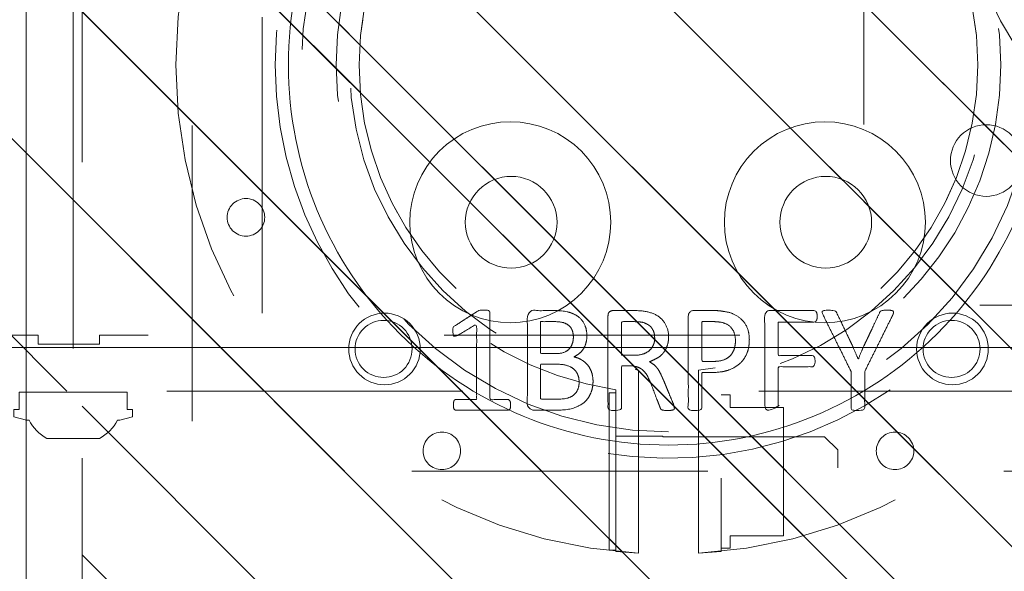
# Model space of a CAD drawing. Header units: inches. Extents: x -522 to -243, y -71 to 49.
# Tile 43 of 54: x -255.19 to -250.75, y -4.22 to -1.74. Entities that reach past the tile are written whole.
import ezdxf

# ---------------------------------------------------------------- set-up
doc = ezdxf.new("R2010")
doc.units = ezdxf.units.IN
doc.header["$LTSCALE"] = 32
doc.header["$MEASUREMENT"] = 0
doc.header["$PDMODE"] = 1
doc.header["$PDSIZE"] = -2
doc.linetypes.add('Dash Style-1', pattern=[0.083328, 0.041656, -0.041672])
for name, color, linetype, lineweight in [('DashLine', 7, 'Dash Style-1', 13), ('DashLineFill', 7, 'Dash Style-1', 13), ('Drawing', 7, 'Continuous', 18), ('None', 7, 'Continuous', 18), ('Plastic-BracketCover', 7, 'Continuous', 13), ('SolidLine', 7, 'Continuous', 15), ('Wood_1-H', 7, 'Continuous', 13), ('Wood_1-V', 7, 'Continuous', 13)]:
    doc.layers.add(name, color=color, linetype=linetype, lineweight=lineweight)
doc.layers.add('Notes', color=1, linetype='Continuous', lineweight=18, true_color=0xff0000)
pattern_1 = [(45, (0, 0), (-1.613, 1.9357), []), (45, (-1.0608, 1.0608), (-0.472346, 0.41676), [])]

# ---------------------------------------------------------------- blocks, each defined once
blk = doc.blocks.new('TL14_lower_leg (2D)')
at = {"layer": 'DashLine', "flags": 128}
blk.add_lwpolyline([(0, 1.378), (0.1351, 1.3713), (0.2688, 1.3515), (0.4, 1.3186), (0.5273, 1.2731), (0.6496, 1.2152), (0.7655, 1.1457), (0.8742, 1.0652), (0.9744, 0.9744), (1.0652, 0.8742), (1.1457, 0.7655), (1.2152, 0.6496), (1.2731, 0.5273), (1.3186, 0.4), (1.3515, 0.2688), (1.3713, 0.1351), (1.378, 0), (1.3713, -0.1351), (1.3515, -0.2688), (1.3186, -0.4), (1.2731, -0.5273), (1.2152, -0.6496), (1.1457, -0.7655), (1.0652, -0.8742), (0.9744, -0.9744), (0.8742, -1.0652), (0.7655, -1.1457), (0.6496, -1.2152), (0.5273, -1.2731), (0.4, -1.3186), (0.2688, -1.3515), (0.1351, -1.3713), (0, -1.378), (-0.1351, -1.3713), (-0.2688, -1.3515), (-0.4, -1.3186), (-0.5273, -1.2731), (-0.6496, -1.2152), (-0.7655, -1.1457), (-0.8742, -1.0652), (-0.9744, -0.9744), (-1.0652, -0.8742), (-1.1457, -0.7655), (-1.2152, -0.6496), (-1.2731, -0.5273), (-1.3186, -0.4), (-1.3515, -0.2688), (-1.3713, -0.1351), (-1.378, 0), (-1.3713, 0.1351), (-1.3515, 0.2688), (-1.3186, 0.4), (-1.2731, 0.5273), (-1.2152, 0.6496), (-1.1457, 0.7655), (-1.0652, 0.8742), (-0.9744, 0.9744), (-0.8742, 1.0652), (-0.7655, 1.1457), (-0.6496, 1.2152), (-0.5273, 1.2731), (-0.4, 1.3186), (-0.2688, 1.3515), (-0.1351, 1.3713)], close=True, dxfattribs=at)
blk = doc.blocks.new('Group-13')
at = {"layer": 'DashLineFill', "linetype": 'Continuous', "lineweight": 13}
h = blk.add_hatch(dxfattribs=at)
h.set_pattern_fill('Steel', color=253, style=0, pattern_type=2)
h.set_pattern_definition(pattern_1)
h.paths.add_polyline_path([(-2.0669, 1.3976), (2.0669, 1.3976), (2.0669, 0.1378), (2.1063, 0.1378), (2.1063, -0.1378), (2.0669, -0.1378), (2.0669, -5.2756), (2.1063, -5.2756), (2.1063, -5.5512), (2.0669, -5.5512), (2.0669, -5.8268), (-2.0669, -5.8268), (-2.0669, -5.5512), (-2.1063, -5.5512), (-2.1063, -5.2756), (-2.0669, -5.2756), (-2.0669, -0.1378), (-2.1063, -0.1378), (-2.1063, 0.1378), (-2.0669, 0.1378)])
at = {"layer": 'DashLineFill', "flags": 128}
blk.add_lwpolyline([(-2.0669, 1.3976), (2.0669, 1.3976), (2.0669, 0.1378), (2.1063, 0.1378), (2.1063, -0.1378), (2.0669, -0.1378), (2.0669, -5.2756), (2.1063, -5.2756), (2.1063, -5.5512), (2.0669, -5.5512), (2.0669, -5.8268), (-2.0669, -5.8268), (-2.0669, -5.5512), (-2.1063, -5.5512), (-2.1063, -5.2756), (-2.0669, -5.2756), (-2.0669, -0.1378), (-2.1063, -0.1378), (-2.1063, 0.1378), (-2.0669, 0.1378)], close=True, dxfattribs=at)
blk = doc.blocks.new('TL14_upper_leg (2D)')
at = {"layer": 'Notes'}
blk.add_line((-2.126, -5.3937), (2.126, -5.3937), dxfattribs=at)
at = {"layer": 'SolidLine', "flags": 128}
blk.add_lwpolyline([(2.3228, -5.15), (2.4016, -5.15), (2.4016, -5.126), (2.4341, -5.126), (2.4493, -5.1829), (2.4493, -5.1945, -0.157975), (2.5315, -5.2756), (2.5315, -5.5118, -0.156027), (2.4493, -5.5928), (2.4493, -5.6045), (2.4341, -5.6614), (2.4016, -5.6614), (2.4016, -5.6374), (2.3228, -5.6374)], format="xyb", close=True, dxfattribs=at)
at = {"layer": 'DashLine', "color": 7}
blk.add_blockref('Group-13', (0, 0), dxfattribs=at)
blk = doc.blocks.new('Group-14')
at = {"layer": 'Plastic-BracketCover', "color": 7}
for points, knots in [([(1.3816, 0.8841), (1.4638, 0.8841), (1.5496, 0.8841), (1.5533, 0.8804), (1.5551, 0.8731), (1.557, 0.862), (1.557, 0.8454), (1.5551, 0.8343), (1.5533, 0.8269), (1.5496, 0.8232), (1.4638, 0.8232), (1.3816, 0.8232), (1.2552, 0.7605), (1.1288, 0.6977), (1.1196, 0.694), (1.1122, 0.6922), (1.1067, 0.6959), (1.1048, 0.7107), (1.1048, 0.7328), (1.1067, 0.7457), (1.1085, 0.7531), (1.114, 0.7568), (1.1177, 0.7586), (1.1814, 0.7891), (1.2451, 0.8195), (1.2635, 0.8288), (1.3041, 0.8454), (1.3244, 0.8546), (1.3244, 0.8555), (1.3244, 0.8564), (1.2838, 0.8712), (1.2469, 0.8897), (1.1823, 0.9201), (1.1177, 0.9506), (1.114, 0.9524), (1.1085, 0.9561), (1.1067, 0.9635), (1.1048, 0.9746), (1.1048, 0.9967), (1.1076, 1.0161), (1.1214, 1.0133), (1.1288, 1.0096), (1.2552, 0.9469), (1.3816, 0.8841)], [0, 0, 0, 0.052467, 0.054825, 0.057183, 0.059541, 0.0619, 0.064847, 0.067795, 0.070742, 0.07369, 0.139274, 0.139274, 0.25198, 0.25198, 0.259917, 0.267854, 0.275791, 0.283727, 0.291664, 0.299601, 0.307538, 0.315474, 0.315474, 0.451211, 0.451211, 0.490894, 0.530578, 0.530578, 0.53222, 0.53222, 0.609102, 0.609102, 0.742141, 0.742141, 0.749829, 0.757517, 0.765205, 0.772893, 0.783657, 0.805184, 0.815947, 0.815947, 1, 1, 1]), ([(1.1325, 0.6701), (1.1399, 0.6701), (1.1491, 0.6682), (1.1546, 0.6646), (1.1583, 0.6609), (1.1583, 0.576), (1.1583, 0.4948), (1.234, 0.4948), (1.3097, 0.4948), (1.3097, 0.5723), (1.3097, 0.6516), (1.3134, 0.6553), (1.3189, 0.659), (1.3281, 0.6609), (1.341, 0.6609), (1.3503, 0.659), (1.3558, 0.6553), (1.3595, 0.6516), (1.3595, 0.5723), (1.3595, 0.4948), (1.4527, 0.4948), (1.5477, 0.4948), (1.5533, 0.4911), (1.5551, 0.4837), (1.557, 0.4726), (1.557, 0.456), (1.5551, 0.4449), (1.5533, 0.4376), (1.5477, 0.4339), (1.3383, 0.4339), (1.1177, 0.4339), (1.1067, 0.4486), (1.1067, 0.5566), (1.1067, 0.6609), (1.1104, 0.6646), (1.1159, 0.6682), (1.127, 0.6701), (1.1325, 0.6701)], [0, 0, 0, 0.005582, 0.011164, 0.016746, 0.022328, 0.14513, 0.14513, 0.259559, 0.259559, 0.376779, 0.37957, 0.382361, 0.385152, 0.387943, 0.390037, 0.39213, 0.394223, 0.396316, 0.484232, 0.484232, 0.589939, 0.592032, 0.594126, 0.596219, 0.598312, 0.599987, 0.601661, 0.603336, 0.605011, 0.7934, 0.805122, 0.816844, 0.976556, 0.982417, 0.988278, 0.994139, 1, 1, 1]), ([(1.2377, 0.3644), (1.2728, 0.3644), (1.3263, 0.3423), (1.3632, 0.3017), (1.3853, 0.2426), (1.3853, 0.1753), (1.3853, 0.1504), (1.4656, 0.1504), (1.5496, 0.1504), (1.5533, 0.1467), (1.5551, 0.1393), (1.557, 0.1282), (1.557, 0.1116), (1.5551, 0.1005), (1.5533, 0.0932), (1.5496, 0.0895), (1.3392, 0.0895), (1.1196, 0.0895), (1.1067, 0.1042), (1.1067, 0.1614), (1.1067, 0.2242), (1.1104, 0.25), (1.1177, 0.2869), (1.1399, 0.3238), (1.1713, 0.3515), (1.2137, 0.3644), (1.2377, 0.3644)], [0, 0, 0, 0.066268, 0.132535, 0.198803, 0.26507, 0.303966, 0.303966, 0.429297, 0.43506, 0.440822, 0.446584, 0.452347, 0.456957, 0.461567, 0.466177, 0.470786, 0.728938, 0.745073, 0.761208, 0.845107, 0.870922, 0.896738, 0.922553, 0.948369, 0.974184, 1, 1, 1]), ([(1.2432, 0.3017), (1.2155, 0.3017), (1.1786, 0.2814), (1.162, 0.2519), (1.1565, 0.2205), (1.1565, 0.1771), (1.1565, 0.1504), (1.246, 0.1504), (1.3355, 0.1504), (1.3355, 0.1771), (1.3355, 0.2297), (1.3226, 0.2666), (1.2968, 0.2906), (1.2635, 0.3017), (1.2432, 0.3017)], [0, 0, 0, 0.053098, 0.106195, 0.159293, 0.212391, 0.297937, 0.297937, 0.584068, 0.584068, 0.669615, 0.752211, 0.834807, 0.917404, 1, 1, 1]), ([(1.5459, 0.0265), (1.5496, 0.0265), (1.5533, 0.0246), (1.5551, 0.0172), (1.557, 0.0043), (1.557, -0.0141), (1.5551, -0.0252), (1.5533, -0.0326), (1.5477, -0.0363), (1.5422, -0.0381), (1.4896, -0.0584), (1.437, -0.0787), (1.4186, -0.0861), (1.389, -0.1009), (1.3669, -0.123), (1.3558, -0.1526), (1.3558, -0.1922), (1.3558, -0.2116), (1.4508, -0.2116), (1.5496, -0.2116), (1.5533, -0.2153), (1.5551, -0.2227), (1.557, -0.2338), (1.557, -0.2504), (1.5551, -0.2614), (1.5533, -0.2688), (1.5496, -0.2725), (1.3383, -0.2725), (1.1177, -0.2725), (1.1067, -0.2578), (1.1067, -0.2024), (1.1067, -0.1378), (1.1085, -0.1156), (1.1104, -0.1064), (1.114, -0.0806), (1.1343, -0.04), (1.1639, -0.0141), (1.2026, 0.0006), (1.2469, 0.0006), (1.2838, -0.0123), (1.3115, -0.0344), (1.33, -0.0677), (1.3374, -0.0861), (1.3429, -0.075), (1.3577, -0.0566), (1.378, -0.0418), (1.4056, -0.0289), (1.4222, -0.0215), (1.4711, -0.0012), (1.5201, 0.0191), (1.533, 0.0246), (1.544, 0.0265), (1.5459, 0.0265)], [0, 0, 0, 0.004018, 0.008035, 0.012053, 0.01607, 0.020088, 0.024105, 0.028123, 0.03214, 0.03214, 0.070951, 0.070951, 0.084634, 0.098317, 0.112001, 0.125684, 0.138745, 0.138745, 0.202807, 0.205295, 0.207782, 0.21027, 0.212758, 0.214748, 0.216739, 0.218729, 0.220719, 0.332671, 0.339637, 0.346603, 0.391882, 0.407555, 0.423229, 0.423229, 0.466696, 0.510164, 0.553631, 0.597099, 0.640566, 0.684033, 0.727501, 0.770968, 0.770968, 0.798042, 0.825115, 0.852188, 0.879262, 0.879262, 0.958132, 0.958132, 0.979066, 1, 1, 1]), ([(1.2322, -0.0621), (1.2045, -0.0621), (1.1694, -0.0861), (1.1602, -0.1138), (1.1583, -0.123), (1.1565, -0.1452), (1.1565, -0.1867), (1.1565, -0.2116), (1.2322, -0.2116), (1.3078, -0.2116), (1.3078, -0.183), (1.3078, -0.1304), (1.2968, -0.0972), (1.2746, -0.0732), (1.2469, -0.0621), (1.2322, -0.0621)], [0, 0, 0, 0.142515, 0.285031, 0.285031, 0.330993, 0.376955, 0.445899, 0.445899, 0.655281, 0.655281, 0.734439, 0.800829, 0.867219, 0.93361, 1, 1, 1]), ([(1.4259, -0.3399), (1.4481, -0.3399), (1.4831, -0.3509), (1.5127, -0.3694), (1.533, -0.3971), (1.5551, -0.4469), (1.5551, -0.5539), (1.5551, -0.6204), (1.544, -0.6351), (1.3309, -0.6351), (1.1177, -0.6351), (1.1067, -0.6204), (1.1067, -0.5622), (1.1067, -0.4709), (1.1233, -0.4192), (1.151, -0.386), (1.1934, -0.3676), (1.2359, -0.3676), (1.2654, -0.3749), (1.2894, -0.3897), (1.3097, -0.4137), (1.3152, -0.4266), (1.3189, -0.4082), (1.3374, -0.3768), (1.365, -0.3528), (1.4038, -0.3399), (1.4259, -0.3399)], [0, 0, 0, 0.031455, 0.06291, 0.094366, 0.125821, 0.188731, 0.266159, 0.275837, 0.285516, 0.435531, 0.44521, 0.454888, 0.521427, 0.574659, 0.627891, 0.681123, 0.734355, 0.762747, 0.791139, 0.819531, 0.847924, 0.847924, 0.885943, 0.923962, 0.961981, 1, 1, 1]), ([(1.2266, -0.4285), (1.21, -0.4285), (1.1842, -0.4377), (1.1657, -0.458), (1.1565, -0.4894), (1.1565, -0.5447), (1.1565, -0.5761), (1.2285, -0.5761), (1.3004, -0.5761), (1.3004, -0.5419), (1.3004, -0.4857), (1.2894, -0.4561), (1.2691, -0.4377), (1.2414, -0.4285), (1.2266, -0.4285)], [0, 0, 0, 0.074499, 0.148998, 0.223496, 0.297995, 0.395417, 0.395417, 0.61891, 0.61891, 0.724928, 0.793696, 0.862464, 0.931232, 1, 1, 1]), ([(1.4296, -0.4026), (1.4093, -0.4026), (1.3798, -0.4155), (1.3595, -0.4395), (1.3484, -0.4764), (1.3484, -0.5401), (1.3484, -0.5761), (1.4269, -0.5761), (1.5053, -0.5761), (1.5053, -0.5327), (1.5053, -0.4488), (1.4776, -0.4155), (1.4481, -0.4026), (1.4296, -0.4026)], [0, 0, 0, 0.079156, 0.158312, 0.237468, 0.316624, 0.419526, 0.419526, 0.643799, 0.643799, 0.767809, 0.883905, 0.941952, 1, 1, 1]), ([(1.5311, -0.711), (1.5385, -0.711), (1.5523, -0.7137), (1.5551, -0.7221), (1.5551, -0.8411), (1.5551, -0.9601), (1.5533, -0.9638), (1.5477, -0.9675), (1.5385, -0.9693), (1.5256, -0.9693), (1.5164, -0.9675), (1.5108, -0.9657), (1.5071, -0.9601), (1.5071, -0.9112), (1.5071, -0.8642), (1.3374, -0.8642), (1.1676, -0.8642), (1.1934, -0.9075), (1.2192, -0.9509), (1.2211, -0.9564), (1.2229, -0.9657), (1.2192, -0.9693), (1.2082, -0.9712), (1.1957, -0.9712), (1.186, -0.9712), (1.1805, -0.9693), (1.1768, -0.9657), (1.175, -0.962), (1.1417, -0.9103), (1.1085, -0.8586), (1.1067, -0.8568), (1.1067, -0.8531), (1.1048, -0.8475), (1.1048, -0.8305), (1.1048, -0.8125), (1.1085, -0.8069), (1.1122, -0.8051), (1.3106, -0.8051), (1.5071, -0.8051), (1.5071, -0.7645), (1.5071, -0.7202), (1.5108, -0.7165), (1.5164, -0.7128), (1.5256, -0.711), (1.5311, -0.711)], [0, 0, 0, 0.00261, 0.007831, 0.010441, 0.176195, 0.178805, 0.181415, 0.184026, 0.186636, 0.188594, 0.190551, 0.192509, 0.194467, 0.244389, 0.244389, 0.424498, 0.424498, 0.47805, 0.47805, 0.484241, 0.490432, 0.496622, 0.502813, 0.507071, 0.510941, 0.514811, 0.518682, 0.518682, 0.576295, 0.576295, 0.578743, 0.58119, 0.583638, 0.590247, 0.593184, 0.596122, 0.599059, 0.911881, 0.911881, 0.976501, 0.982376, 0.988251, 0.994125, 1, 1, 1])]:
    blk.add_open_spline(points, degree=2, knots=knots, dxfattribs=at)
blk = doc.blocks.new('1BRPFY-Leg_Plate (2D)')
at = {"layer": 'DashLineFill', "linetype": 'Continuous', "lineweight": 13}
h = blk.add_hatch(dxfattribs=at)
h.set_pattern_fill('Steel', color=253, style=0, pattern_type=2)
h.set_pattern_definition(pattern_1)
edge = h.paths.add_edge_path()
edge.add_arc((-1.7047, 1.7047), 0.126, 90, 180, ccw=False)
edge.add_line((-1.7047, 1.8307), (1.7047, 1.8307))
edge.add_arc((1.7047, 1.7047), 0.126, 0, 90, ccw=False)
edge.add_line((1.8307, 1.7047), (1.8307, -1.7047))
edge.add_arc((1.7047, -1.7047), 0.126, -90, 0, ccw=False)
edge.add_line((1.7047, -1.8307), (-1.7047, -1.8307))
edge.add_arc((-1.7047, -1.7047), 0.126, 180, 270, ccw=False)
edge.add_line((-1.8307, -1.7047), (-1.8307, 1.7047))
at = {"layer": 'DashLineFill', "flags": 128}
blk.add_lwpolyline([(-1.8307, 1.7047, -0.414214), (-1.7047, 1.8307), (1.7047, 1.8307, -0.414214), (1.8307, 1.7047), (1.8307, -1.7047, -0.414214), (1.7047, -1.8307), (-1.7047, -1.8307, -0.414214), (-1.8307, -1.7047)], format="xyb", close=True, dxfattribs=at)
at = {"layer": 'SolidLine', "flags": 128}
for points in [[(1.2795, 1.4409), (1.2953, 1.4402), (1.311, 1.4378), (1.3264, 1.434), (1.3413, 1.4287), (1.3556, 1.4219), (1.3692, 1.4137), (1.3819, 1.4043), (1.3937, 1.3937), (1.4043, 1.3819), (1.4137, 1.3692), (1.4219, 1.3556), (1.4287, 1.3413), (1.434, 1.3264), (1.4378, 1.311), (1.4402, 1.2953), (1.4409, 1.2795), (1.4402, 1.2637), (1.4378, 1.248), (1.434, 1.2327), (1.4287, 1.2178), (1.4219, 1.2034), (1.4137, 1.1898), (1.4043, 1.1771), (1.3937, 1.1654), (1.3819, 1.1548), (1.3692, 1.1453), (1.3556, 1.1372), (1.3413, 1.1304), (1.3264, 1.1251), (1.311, 1.1212), (1.2953, 1.1189), (1.2795, 1.1181), (1.2637, 1.1189), (1.248, 1.1212), (1.2327, 1.1251), (1.2178, 1.1304), (1.2034, 1.1372), (1.1898, 1.1453), (1.1771, 1.1548), (1.1654, 1.1654), (1.1548, 1.1771), (1.1453, 1.1898), (1.1372, 1.2034), (1.1304, 1.2178), (1.1251, 1.2327), (1.1212, 1.248), (1.1189, 1.2637), (1.1181, 1.2795), (1.1189, 1.2953), (1.1212, 1.311), (1.1251, 1.3264), (1.1304, 1.3413), (1.1372, 1.3556), (1.1453, 1.3692), (1.1548, 1.3819), (1.1654, 1.3937), (1.1771, 1.4043), (1.1898, 1.4137), (1.2034, 1.4219), (1.2178, 1.4287), (1.2327, 1.434), (1.248, 1.4378), (1.2637, 1.4402)], [(0.7087, 0.9154), (0.7289, 0.9144), (0.749, 0.9114), (0.7687, 0.9065), (0.7878, 0.8996), (0.8061, 0.8909), (0.8235, 0.8805), (0.8398, 0.8684), (0.8548, 0.8548), (0.8684, 0.8398), (0.8805, 0.8235), (0.8909, 0.8061), (0.8996, 0.7878), (0.9065, 0.7687), (0.9114, 0.749), (0.9144, 0.7289), (0.9154, 0.7087), (0.9144, 0.6884), (0.9114, 0.6683), (0.9065, 0.6487), (0.8996, 0.6296), (0.8909, 0.6112), (0.8805, 0.5938), (0.8684, 0.5775), (0.8548, 0.5625), (0.8398, 0.5489), (0.8235, 0.5368), (0.8061, 0.5264), (0.7878, 0.5177), (0.7687, 0.5109), (0.749, 0.5059), (0.7289, 0.503), (0.7087, 0.502), (0.6884, 0.503), (0.6683, 0.5059), (0.6487, 0.5109), (0.6296, 0.5177), (0.6112, 0.5264), (0.5938, 0.5368), (0.5775, 0.5489), (0.5625, 0.5625), (0.5489, 0.5775), (0.5368, 0.5938), (0.5264, 0.6112), (0.5177, 0.6296), (0.5109, 0.6487), (0.5059, 0.6683), (0.503, 0.6884), (0.502, 0.7087), (0.503, 0.7289), (0.5059, 0.749), (0.5109, 0.7687), (0.5177, 0.7878), (0.5264, 0.8061), (0.5368, 0.8235), (0.5489, 0.8398), (0.5625, 0.8548), (0.5775, 0.8684), (0.5938, 0.8805), (0.6112, 0.8909), (0.6296, 0.8996), (0.6487, 0.9065), (0.6683, 0.9114), (0.6884, 0.9144)], [(0.7087, -0.502), (0.7289, -0.503), (0.749, -0.5059), (0.7687, -0.5109), (0.7878, -0.5177), (0.8061, -0.5264), (0.8235, -0.5368), (0.8398, -0.5489), (0.8548, -0.5625), (0.8684, -0.5775), (0.8805, -0.5938), (0.8909, -0.6112), (0.8996, -0.6296), (0.9065, -0.6487), (0.9114, -0.6683), (0.9144, -0.6884), (0.9154, -0.7087), (0.9144, -0.7289), (0.9114, -0.749), (0.9065, -0.7687), (0.8996, -0.7878), (0.8909, -0.8061), (0.8805, -0.8235), (0.8684, -0.8398), (0.8548, -0.8548), (0.8398, -0.8684), (0.8235, -0.8805), (0.8061, -0.8909), (0.7878, -0.8996), (0.7687, -0.9065), (0.749, -0.9114), (0.7289, -0.9144), (0.7087, -0.9154), (0.6884, -0.9144), (0.6683, -0.9114), (0.6487, -0.9065), (0.6296, -0.8996), (0.6112, -0.8909), (0.5938, -0.8805), (0.5775, -0.8684), (0.5625, -0.8548), (0.5489, -0.8398), (0.5368, -0.8235), (0.5264, -0.8061), (0.5177, -0.7878), (0.5109, -0.7687), (0.5059, -0.749), (0.503, -0.7289), (0.502, -0.7087), (0.503, -0.6884), (0.5059, -0.6683), (0.5109, -0.6487), (0.5177, -0.6296), (0.5264, -0.6112), (0.5368, -0.5938), (0.5489, -0.5775), (0.5625, -0.5625), (0.5775, -0.5489), (0.5938, -0.5368), (0.6112, -0.5264), (0.6296, -0.5177), (0.6487, -0.5109), (0.6683, -0.5059), (0.6884, -0.503)], [(1.2795, -1.1181), (1.2953, -1.1189), (1.311, -1.1212), (1.3264, -1.1251), (1.3413, -1.1304), (1.3556, -1.1372), (1.3692, -1.1453), (1.3819, -1.1548), (1.3937, -1.1654), (1.4043, -1.1771), (1.4137, -1.1898), (1.4219, -1.2034), (1.4287, -1.2178), (1.434, -1.2327), (1.4378, -1.248), (1.4402, -1.2637), (1.4409, -1.2795), (1.4402, -1.2953), (1.4378, -1.311), (1.434, -1.3264), (1.4287, -1.3413), (1.4219, -1.3556), (1.4137, -1.3692), (1.4043, -1.3819), (1.3937, -1.3937), (1.3819, -1.4043), (1.3692, -1.4137), (1.3556, -1.4219), (1.3413, -1.4287), (1.3264, -1.434), (1.311, -1.4378), (1.2953, -1.4402), (1.2795, -1.4409), (1.2637, -1.4402), (1.248, -1.4378), (1.2327, -1.434), (1.2178, -1.4287), (1.2034, -1.4219), (1.1898, -1.4137), (1.1771, -1.4043), (1.1654, -1.3937), (1.1548, -1.3819), (1.1453, -1.3692), (1.1372, -1.3556), (1.1304, -1.3413), (1.1251, -1.3264), (1.1212, -1.311), (1.1189, -1.2953), (1.1181, -1.2795), (1.1189, -1.2637), (1.1212, -1.248), (1.1251, -1.2327), (1.1304, -1.2178), (1.1372, -1.2034), (1.1453, -1.1898), (1.1548, -1.1771), (1.1654, -1.1654), (1.1771, -1.1548), (1.1898, -1.1453), (1.2034, -1.1372), (1.2178, -1.1304), (1.2327, -1.1251), (1.248, -1.1212), (1.2637, -1.1189)]]:
    blk.add_lwpolyline(points, close=True, dxfattribs=at)
at = {"layer": 'SolidLine', "linetype": 'Continuous', "lineweight": 5}
blk.add_point((0, 0), dxfattribs=at)
at = {"layer": 'Plastic-BracketCover', "color": 7}
blk.add_blockref('Group-14', (0, 0), dxfattribs=at)
blk = doc.blocks.new('1BRPWS-HuddleBracket (2D)')
at = {"layer": 'DashLineFill', "linetype": 'Continuous', "lineweight": 13}
h = blk.add_hatch(dxfattribs=at)
h.set_pattern_fill('Steel', color=253, style=0, pattern_type=2)
h.set_pattern_definition(pattern_1)
h.paths.add_polyline_path([(-2.3272, 2.3819), (2.3185, 2.3819), (2.3185, -12.2638), (-2.3272, -12.2638)])
at = {"layer": 'DashLineFill', "flags": 128}
blk.add_lwpolyline([(-2.3272, 2.3819), (2.3185, 2.3819), (2.3185, -12.2638), (-2.3272, -12.2638)], close=True, dxfattribs=at)
at = {"layer": 'Wood_1-V'}
blk.add_line((2.1216, 2.3819), (2.1216, -12.2638), dxfattribs=at)
blk = doc.blocks.new('Group-41')
at = {"layer": 'SolidLine', "color": 7}
for name in ['1BRPWS-HuddleBracket (2D)', '1BRPFY-Leg_Plate (2D)', 'TL14_upper_leg (2D)', 'TL14_lower_leg (2D)']:
    blk.add_blockref(name, (0, 0), dxfattribs=at)
blk = doc.blocks.new('SL Huddle Table (2D)')
at = {"layer": 'None'}
blk.add_blockref('Group-41', (0, 0), dxfattribs=at)
at = {"layer": 'Drawing', "color": 0, "flags": 1}
for tag in ['Tag', 'Catalog', 'Option1', 'Option2', 'Option3', 'Option4', 'Option5', 'Option6', 'Option7', 'Option8', 'Option9', 'Option10', 'Option11', 'Option12', 'Custom', 'FinishGroup', 'Discount', 'Item2', 'Item3', 'Item6', 'Item8', 'Item9', 'Item10', 'Item12', 'Item13', 'Item16', 'Item18', 'Item19', 'Item20', 'Item21', 'Item22', 'Item23', 'Item24', 'Item25', 'Item1', 'Item4', 'Item5', 'Item7', 'Item11', 'Item14', 'Item15', 'Item17']:
    blk.add_attdef(tag, (34.3176, -16.332), '', height=0.00709, dxfattribs=at)
blk = doc.blocks.new('1BRPX8-Util_Bkt_Lg-F (2D)')
at = {"layer": 'DashLineFill', "linetype": 'Continuous', "lineweight": 13}
h = blk.add_hatch(dxfattribs=at)
h.set_pattern_fill('Steel', color=253, style=0, pattern_type=2)
h.set_pattern_definition(pattern_1)
edge = h.paths.add_edge_path()
edge.add_line((-4.4685, 7.5394), (-2.4213, 7.5394))
edge.add_line((-2.4213, 7.5394), (-2.4213, 7.9173))
edge.add_arc((-2.3031, 7.9173), 0.1181, 90, 180, ccw=False)
edge.add_line((-2.3031, 8.0354), (2.3031, 8.0354))
edge.add_arc((2.3031, 7.9173), 0.1181, 0, 90, ccw=False)
edge.add_line((2.4213, 7.9173), (2.4213, 7.5394))
edge.add_line((2.4213, 7.5394), (4.4685, 7.5394))
edge.add_line((4.4685, 7.5394), (4.4685, 7.4055))
edge.add_line((4.4685, 7.4055), (3.1299, 7.4055))
edge.add_line((3.1299, 7.4055), (3.1299, -2.0118))
edge.add_line((3.1299, -2.0118), (4.4685, -2.0118))
edge.add_line((4.4685, -2.0118), (4.4685, -2.1457))
edge.add_line((4.4685, -2.1457), (2.4213, -2.1457))
edge.add_line((2.4213, -2.1457), (2.4213, -2.5236))
edge.add_arc((2.3031, -2.5236), 0.1181, 270, 360, ccw=False)
edge.add_line((2.3031, -2.6417), (-2.3031, -2.6417))
edge.add_arc((-2.3031, -2.5236), 0.1181, 180, 270, ccw=False)
edge.add_line((-2.4213, -2.5236), (-2.4213, -2.1457))
edge.add_line((-2.4213, -2.1457), (-4.4685, -2.1457))
edge.add_line((-4.4685, -2.1457), (-4.4685, -2.0118))
edge.add_line((-4.4685, -2.0118), (-3.1299, -2.0118))
edge.add_line((-3.1299, -2.0118), (-3.1299, 7.4055))
edge.add_line((-3.1299, 7.4055), (-4.4685, 7.4055))
edge.add_line((-4.4685, 7.4055), (-4.4685, 7.5394))
at = {"layer": 'DashLineFill', "flags": 128}
blk.add_lwpolyline([(-4.4685, 7.5394), (-2.4213, 7.5394), (-2.4213, 7.9173, -0.414214), (-2.3031, 8.0354), (2.3031, 8.0354, -0.414214), (2.4213, 7.9173), (2.4213, 7.5394), (4.4685, 7.5394), (4.4685, 7.4055), (3.1299, 7.4055), (3.1299, -2.0118), (4.4685, -2.0118), (4.4685, -2.1457), (2.4213, -2.1457), (2.4213, -2.5236, -0.414214), (2.3031, -2.6417), (-2.3031, -2.6417, -0.414214), (-2.4213, -2.5236), (-2.4213, -2.1457), (-4.4685, -2.1457), (-4.4685, -2.0118), (-3.1299, -2.0118), (-3.1299, 7.4055), (-4.4685, 7.4055)], format="xyb", close=True, dxfattribs=at)
at = {"layer": 'SolidLine', "flags": 128}
for points in [[(1.2795, 1.4041), (1.2921, 1.4035), (1.3046, 1.4016), (1.3168, 1.3986), (1.3287, 1.3943), (1.3401, 1.3889), (1.3509, 1.3824), (1.361, 1.3749), (1.3704, 1.3665), (1.3789, 1.3571), (1.3864, 1.347), (1.3929, 1.3362), (1.3982, 1.3248), (1.4025, 1.3129), (1.4056, 1.3007), (1.4074, 1.2882), (1.408, 1.2756), (1.4074, 1.263), (1.4056, 1.2505), (1.4025, 1.2383), (1.3982, 1.2264), (1.3929, 1.215), (1.3864, 1.2042), (1.3789, 1.1941), (1.3704, 1.1847), (1.361, 1.1763), (1.3509, 1.1687), (1.3401, 1.1623), (1.3287, 1.1569), (1.3168, 1.1526), (1.3046, 1.1496), (1.2921, 1.1477), (1.2795, 1.1471), (1.2669, 1.1477), (1.2545, 1.1496), (1.2422, 1.1526), (1.2304, 1.1569), (1.219, 1.1623), (1.2081, 1.1687), (1.198, 1.1763), (1.1887, 1.1847), (1.1802, 1.1941), (1.1727, 1.2042), (1.1662, 1.215), (1.1608, 1.2264), (1.1566, 1.2383), (1.1535, 1.2505), (1.1516, 1.263), (1.151, 1.2756), (1.1516, 1.2882), (1.1535, 1.3007), (1.1566, 1.3129), (1.1608, 1.3248), (1.1662, 1.3362), (1.1727, 1.347), (1.1802, 1.3571), (1.1887, 1.3665), (1.198, 1.3749), (1.2081, 1.3824), (1.219, 1.3889), (1.2304, 1.3943), (1.2422, 1.3986), (1.2545, 1.4016), (1.2669, 1.4035)], [(0.7087, 1.1575), (0.753, 1.1553), (0.797, 1.1488), (0.8401, 1.138), (0.8819, 1.123), (0.9221, 1.104), (0.9602, 1.0812), (0.9959, 1.0547), (1.0288, 1.0249), (1.0586, 0.9919), (1.0851, 0.9563), (1.108, 0.9182), (1.127, 0.878), (1.1419, 0.8362), (1.1527, 0.7931), (1.1592, 0.7491), (1.1614, 0.7047), (1.1592, 0.6603), (1.1527, 0.6164), (1.1419, 0.5733), (1.127, 0.5315), (1.108, 0.4913), (1.0851, 0.4532), (1.0586, 0.4175), (1.0288, 0.3846), (0.9959, 0.3547), (0.9602, 0.3283), (0.9221, 0.3054), (0.8819, 0.2864), (0.8401, 0.2715), (0.797, 0.2607), (0.753, 0.2541), (0.7087, 0.252), (0.6643, 0.2541), (0.6203, 0.2607), (0.5772, 0.2715), (0.5354, 0.2864), (0.4952, 0.3054), (0.4571, 0.3283), (0.4214, 0.3547), (0.3885, 0.3846), (0.3587, 0.4175), (0.3322, 0.4532), (0.3094, 0.4913), (0.2904, 0.5315), (0.2754, 0.5733), (0.2646, 0.6164), (0.2581, 0.6603), (0.2559, 0.7047), (0.2581, 0.7491), (0.2646, 0.7931), (0.2754, 0.8362), (0.2904, 0.878), (0.3094, 0.9182), (0.3322, 0.9563), (0.3587, 0.9919), (0.3885, 1.0249), (0.4214, 1.0547), (0.4571, 1.0812), (0.4952, 1.104), (0.5354, 1.123), (0.5772, 1.138), (0.6203, 1.1488), (0.6643, 1.1553)], [(0.7087, -0.2598), (0.753, -0.262), (0.797, -0.2685), (0.8401, -0.2793), (0.8819, -0.2943), (0.9221, -0.3133), (0.9602, -0.3361), (0.9959, -0.3626), (1.0288, -0.3925), (1.0586, -0.4254), (1.0851, -0.4611), (1.108, -0.4992), (1.127, -0.5393), (1.1419, -0.5812), (1.1527, -0.6243), (1.1592, -0.6682), (1.1614, -0.7126), (1.1592, -0.757), (1.1527, -0.8009), (1.1419, -0.844), (1.127, -0.8859), (1.108, -0.926), (1.0851, -0.9641), (1.0586, -0.9998), (1.0288, -1.0327), (0.9959, -1.0626), (0.9602, -1.0891), (0.9221, -1.1119), (0.8819, -1.1309), (0.8401, -1.1459), (0.797, -1.1567), (0.753, -1.1632), (0.7087, -1.1654), (0.6643, -1.1632), (0.6203, -1.1567), (0.5772, -1.1459), (0.5354, -1.1309), (0.4952, -1.1119), (0.4571, -1.0891), (0.4214, -1.0626), (0.3885, -1.0327), (0.3587, -0.9998), (0.3322, -0.9641), (0.3094, -0.926), (0.2904, -0.8859), (0.2754, -0.844), (0.2646, -0.8009), (0.2581, -0.757), (0.2559, -0.7126), (0.2581, -0.6682), (0.2646, -0.6243), (0.2754, -0.5812), (0.2904, -0.5393), (0.3094, -0.4992), (0.3322, -0.4611), (0.3587, -0.4254), (0.3885, -0.3925), (0.4214, -0.3626), (0.4571, -0.3361), (0.4952, -0.3133), (0.5354, -0.2943), (0.5772, -0.2793), (0.6203, -0.2685), (0.6643, -0.262)], [(1.2795, -1.155), (1.2921, -1.1556), (1.3046, -1.1574), (1.3168, -1.1605), (1.3287, -1.1647), (1.3401, -1.1701), (1.3509, -1.1766), (1.361, -1.1841), (1.3704, -1.1926), (1.3789, -1.2019), (1.3864, -1.2121), (1.3929, -1.2229), (1.3982, -1.2343), (1.4025, -1.2462), (1.4056, -1.2584), (1.4074, -1.2709), (1.408, -1.2835), (1.4074, -1.2961), (1.4056, -1.3085), (1.4025, -1.3208), (1.3982, -1.3326), (1.3929, -1.344), (1.3864, -1.3549), (1.3789, -1.365), (1.3704, -1.3743), (1.361, -1.3828), (1.3509, -1.3903), (1.3401, -1.3968), (1.3287, -1.4022), (1.3168, -1.4064), (1.3046, -1.4095), (1.2921, -1.4113), (1.2795, -1.412), (1.2669, -1.4113), (1.2545, -1.4095), (1.2422, -1.4064), (1.2304, -1.4022), (1.219, -1.3968), (1.2081, -1.3903), (1.198, -1.3828), (1.1887, -1.3743), (1.1802, -1.365), (1.1727, -1.3549), (1.1662, -1.344), (1.1608, -1.3326), (1.1566, -1.3208), (1.1535, -1.3085), (1.1516, -1.2961), (1.151, -1.2835), (1.1516, -1.2709), (1.1535, -1.2584), (1.1566, -1.2462), (1.1608, -1.2343), (1.1662, -1.2229), (1.1727, -1.2121), (1.1802, -1.2019), (1.1887, -1.1926), (1.198, -1.1841), (1.2081, -1.1766), (1.219, -1.1701), (1.2304, -1.1647), (1.2422, -1.1605), (1.2545, -1.1574), (1.2669, -1.1556)]]:
    blk.add_lwpolyline(points, close=True, dxfattribs=at)
at = {"layer": 'SolidLine', "linetype": 'Continuous', "lineweight": 5}
blk.add_point((0, 0), dxfattribs=at)
blk = doc.blocks.new('Slate-LegBrace (2D)')
at = {"layer": 'DashLineFill', "linetype": 'Continuous', "lineweight": 13}
h = blk.add_hatch(dxfattribs=at)
h.set_pattern_fill('Steel', color=253, style=0, pattern_type=2)
h.set_pattern_definition(pattern_1)
edge = h.paths.add_edge_path()
edge.add_line((-2.1996, 0.1352), (-1.3748, 0.1352))
edge.add_arc((0, 0.0136), 1.3801, 5.0546, 174.9454, ccw=False)
edge.add_line((1.3748, 0.1352), (2.1997, 0.1352))
edge.add_arc((0.0001, 0.0171), 2.2028, 3.0731, 176.9269)
h = blk.add_hatch(dxfattribs=at)
h.set_pattern_fill('Steel', color=253, style=0, pattern_type=2)
h.set_pattern_definition(pattern_1)
edge = h.paths.add_edge_path()
edge.add_line((-2.1917, 0.2375), (-1.4637, 0.2375))
edge.add_arc((0.0001, 0.017), 1.4803, 8.5653, 171.4347, ccw=False)
edge.add_line((1.4639, 0.2375), (2.1918, 0.2375))
edge.add_line((2.1918, 0.2375), (2.1997, 0.1352))
edge.add_line((2.1997, 0.1352), (1.3748, 0.1352))
edge.add_arc((0, 0.0136), 1.3801, 5.0546, 174.9454)
edge.add_line((-1.3748, 0.1352), (-2.1996, 0.1352))
edge.add_line((-2.1996, 0.1352), (-2.1917, 0.2375))
h = blk.add_hatch(dxfattribs=at)
h.set_pattern_fill('Steel', color=253, style=0, pattern_type=2)
h.set_pattern_definition(pattern_1)
h.paths.add_polyline_path([(1.7388, 0.9364), (1.7305, 0.9368), (1.7223, 0.938), (1.7142, 0.94), (1.7064, 0.9428), (1.6989, 0.9464), (1.6918, 0.9507), (1.6851, 0.9556), (1.679, 0.9612), (1.6734, 0.9673), (1.6684, 0.974), (1.6642, 0.9811), (1.6606, 0.9886), (1.6578, 0.9964), (1.6558, 1.0045), (1.6546, 1.0127), (1.6542, 1.021), (1.6546, 1.0293), (1.6558, 1.0375), (1.6578, 1.0456), (1.6606, 1.0534), (1.6642, 1.0609), (1.6684, 1.068), (1.6734, 1.0747), (1.679, 1.0808), (1.6851, 1.0864), (1.6918, 1.0913), (1.6989, 1.0956), (1.7064, 1.0992), (1.7142, 1.102), (1.7223, 1.104), (1.7305, 1.1052), (1.7388, 1.1056), (1.7471, 1.1052), (1.7553, 1.104), (1.7633, 1.102), (1.7712, 1.0992), (1.7787, 1.0956), (1.7858, 1.0913), (1.7924, 1.0864), (1.7986, 1.0808), (1.8042, 1.0747), (1.8091, 1.068), (1.8134, 1.0609), (1.8169, 1.0534), (1.8197, 1.0456), (1.8218, 1.0375), (1.823, 1.0293), (1.8234, 1.021), (1.823, 1.0127), (1.8218, 1.0045), (1.8197, 0.9964), (1.8169, 0.9886), (1.8134, 0.9811), (1.8091, 0.974), (1.8042, 0.9673), (1.7986, 0.9612), (1.7924, 0.9556), (1.7858, 0.9507), (1.7787, 0.9464), (1.7712, 0.9428), (1.7633, 0.94), (1.7553, 0.938), (1.7471, 0.9368)])
h = blk.add_hatch(dxfattribs=at)
h.set_pattern_fill('Steel', color=253, style=0, pattern_type=2)
h.set_pattern_definition(pattern_1)
h.paths.add_polyline_path([(1.4777, -0.2676), (1.4777, -0.2375), (1.672, -0.2375), (1.672, -0.0258), (1.6758, -0.0258), (1.6758, 0.7034), (1.7348, 0.7625), (1.9292, 0.7625), (1.9883, 0.7034), (1.9883, -0.0258), (1.992, -0.0258), (1.992, -0.2375), (2.1863, -0.2375), (2.1863, -0.2676)])
h = blk.add_hatch(dxfattribs=at)
h.set_pattern_fill('Steel', color=253, style=0, pattern_type=2)
h.set_pattern_definition(pattern_1)
h.paths.add_polyline_path([(1.4869, 0.2375), (1.4869, 0.2775), (1.5428, 0.2775), (1.5428, 0.5188), (2.1212, 0.5188), (2.1212, 0.2775), (2.1771, 0.2775), (2.1771, 0.2375)])
h = blk.add_hatch(dxfattribs=at)
h.set_pattern_fill('Steel', color=253, style=0, pattern_type=2)
h.set_pattern_definition(pattern_1)
edge = h.paths.add_edge_path()
edge.add_line((-2.1996, -0.1352), (-1.3748, -0.1352))
edge.add_arc((0, -0.0136), 1.3801, 185.0546, 354.9454)
edge.add_line((1.3748, -0.1352), (2.1997, -0.1352))
edge.add_arc((0.0001, -0.0171), 2.2028, 183.0731, 356.9269, ccw=False)
h = blk.add_hatch(dxfattribs=at)
h.set_pattern_fill('Steel', color=253, style=0, pattern_type=2)
h.set_pattern_definition(pattern_1)
edge = h.paths.add_edge_path()
edge.add_line((2.1917, -0.2375), (1.4637, -0.2375))
edge.add_arc((-0.0001, -0.017), 1.4803, 188.5653, 351.4347, ccw=False)
edge.add_line((-1.4639, -0.2375), (-2.1918, -0.2375))
edge.add_line((-2.1918, -0.2375), (-2.1997, -0.1352))
edge.add_line((-2.1997, -0.1352), (-1.3748, -0.1352))
edge.add_arc((0, -0.0136), 1.3801, 185.0546, 354.9454)
edge.add_line((1.3748, -0.1352), (2.1996, -0.1352))
edge.add_line((2.1996, -0.1352), (2.1917, -0.2375))
h = blk.add_hatch(dxfattribs=at)
h.set_pattern_fill('Steel', color=253, style=0, pattern_type=2)
h.set_pattern_definition(pattern_1)
h.paths.add_polyline_path([(1.7388, -0.9364), (1.7471, -0.9368), (1.7553, -0.938), (1.7633, -0.94), (1.7712, -0.9428), (1.7787, -0.9464), (1.7858, -0.9507), (1.7924, -0.9556), (1.7986, -0.9612), (1.8042, -0.9673), (1.8091, -0.974), (1.8134, -0.9811), (1.8169, -0.9886), (1.8197, -0.9964), (1.8218, -1.0045), (1.823, -1.0127), (1.8234, -1.021), (1.823, -1.0293), (1.8218, -1.0375), (1.8197, -1.0456), (1.8169, -1.0534), (1.8134, -1.0609), (1.8091, -1.068), (1.8042, -1.0747), (1.7986, -1.0808), (1.7924, -1.0864), (1.7858, -1.0913), (1.7787, -1.0956), (1.7712, -1.0992), (1.7633, -1.102), (1.7553, -1.104), (1.7471, -1.1052), (1.7388, -1.1056), (1.7305, -1.1052), (1.7223, -1.104), (1.7142, -1.102), (1.7064, -1.0992), (1.6989, -1.0956), (1.6918, -1.0913), (1.6851, -1.0864), (1.679, -1.0808), (1.6734, -1.0747), (1.6684, -1.068), (1.6642, -1.0609), (1.6606, -1.0534), (1.6578, -1.0456), (1.6558, -1.0375), (1.6546, -1.0293), (1.6542, -1.021), (1.6546, -1.0127), (1.6558, -1.0045), (1.6578, -0.9964), (1.6606, -0.9886), (1.6642, -0.9811), (1.6684, -0.974), (1.6734, -0.9673), (1.679, -0.9612), (1.6851, -0.9556), (1.6918, -0.9507), (1.6989, -0.9464), (1.7064, -0.9428), (1.7142, -0.94), (1.7223, -0.938), (1.7305, -0.9368)])
h = blk.add_hatch(dxfattribs=at)
h.set_pattern_fill('Steel', color=253, style=0, pattern_type=2)
h.set_pattern_definition(pattern_1)
h.paths.add_polyline_path([(0.6865, -1.8192), (0.6948, -1.8196), (0.7031, -1.8208), (0.7111, -1.8228), (0.7189, -1.8256), (0.7265, -1.8292), (0.7336, -1.8334), (0.7403, -1.8384), (0.7464, -1.844), (0.752, -1.8501), (0.757, -1.8568), (0.7612, -1.8639), (0.7648, -1.8714), (0.7676, -1.8792), (0.7696, -1.8873), (0.7709, -1.8955), (0.7713, -1.9038), (0.7709, -1.9121), (0.7697, -1.9203), (0.7677, -1.9284), (0.7649, -1.9362), (0.7613, -1.9437), (0.7571, -1.9508), (0.7521, -1.9575), (0.7466, -1.9637), (0.7404, -1.9692), (0.7337, -1.9742), (0.7266, -1.9785), (0.7191, -1.982), (0.7113, -1.9848), (0.7032, -1.9869), (0.695, -1.9881), (0.6867, -1.9885), (0.6784, -1.9881), (0.6702, -1.9869), (0.6622, -1.9849), (0.6543, -1.9821), (0.6468, -1.9786), (0.6397, -1.9743), (0.633, -1.9694), (0.6268, -1.9638), (0.6213, -1.9576), (0.6163, -1.951), (0.612, -1.9438), (0.6085, -1.9363), (0.6057, -1.9285), (0.6036, -1.9205), (0.6024, -1.9123), (0.602, -1.904), (0.6024, -1.8957), (0.6036, -1.8874), (0.6056, -1.8794), (0.6084, -1.8716), (0.6119, -1.864), (0.6162, -1.8569), (0.6212, -1.8502), (0.6267, -1.8441), (0.6329, -1.8385), (0.6395, -1.8335), (0.6467, -1.8293), (0.6542, -1.8257), (0.662, -1.8229), (0.67, -1.8209), (0.6783, -1.8196)])
at = {"layer": 'DashLine', "linetype": 'Continuous', "lineweight": 5}
blk.add_point((0, 0), dxfattribs=at)
at = {"layer": 'DashLineFill', "flags": 128}
for points in [[(-2.1996, 0.1352), (-1.3748, 0.1352, -0.915455), (1.3748, 0.1352), (2.1997, 0.1352, 0.947752)], [(-2.1917, 0.2375), (-1.4637, 0.2375, -0.860663), (1.4639, 0.2375), (2.1918, 0.2375), (2.1997, 0.1352), (1.3748, 0.1352, 0.915455), (-1.3748, 0.1352), (-2.1996, 0.1352)], [(2.1917, -0.2375), (1.4637, -0.2375, -0.860663), (-1.4639, -0.2375), (-2.1918, -0.2375), (-2.1997, -0.1352), (-1.3748, -0.1352, 0.915455), (1.3748, -0.1352), (2.1996, -0.1352)], [(-2.1996, -0.1352), (-1.3748, -0.1352, 0.915455), (1.3748, -0.1352), (2.1997, -0.1352, -0.947752)]]:
    blk.add_lwpolyline(points, format="xyb", close=True, dxfattribs=at)
for points in [[(1.7388, 0.9364), (1.7305, 0.9368), (1.7223, 0.938), (1.7142, 0.94), (1.7064, 0.9428), (1.6989, 0.9464), (1.6918, 0.9507), (1.6851, 0.9556), (1.679, 0.9612), (1.6734, 0.9673), (1.6684, 0.974), (1.6642, 0.9811), (1.6606, 0.9886), (1.6578, 0.9964), (1.6558, 1.0045), (1.6546, 1.0127), (1.6542, 1.021), (1.6546, 1.0293), (1.6558, 1.0375), (1.6578, 1.0456), (1.6606, 1.0534), (1.6642, 1.0609), (1.6684, 1.068), (1.6734, 1.0747), (1.679, 1.0808), (1.6851, 1.0864), (1.6918, 1.0913), (1.6989, 1.0956), (1.7064, 1.0992), (1.7142, 1.102), (1.7223, 1.104), (1.7305, 1.1052), (1.7388, 1.1056), (1.7471, 1.1052), (1.7553, 1.104), (1.7633, 1.102), (1.7712, 1.0992), (1.7787, 1.0956), (1.7858, 1.0913), (1.7924, 1.0864), (1.7986, 1.0808), (1.8042, 1.0747), (1.8091, 1.068), (1.8134, 1.0609), (1.8169, 1.0534), (1.8197, 1.0456), (1.8218, 1.0375), (1.823, 1.0293), (1.8234, 1.021), (1.823, 1.0127), (1.8218, 1.0045), (1.8197, 0.9964), (1.8169, 0.9886), (1.8134, 0.9811), (1.8091, 0.974), (1.8042, 0.9673), (1.7986, 0.9612), (1.7924, 0.9556), (1.7858, 0.9507), (1.7787, 0.9464), (1.7712, 0.9428), (1.7633, 0.94), (1.7553, 0.938), (1.7471, 0.9368)], [(1.4777, -0.2676), (1.4777, -0.2375), (1.672, -0.2375), (1.672, -0.0258), (1.6758, -0.0258), (1.6758, 0.7034), (1.7348, 0.7625), (1.9292, 0.7625), (1.9883, 0.7034), (1.9883, -0.0258), (1.992, -0.0258), (1.992, -0.2375), (2.1863, -0.2375), (2.1863, -0.2676)], [(1.4869, 0.2375), (1.4869, 0.2775), (1.5428, 0.2775), (1.5428, 0.5188), (2.1212, 0.5188), (2.1212, 0.2775), (2.1771, 0.2775), (2.1771, 0.2375)], [(1.7388, -0.9364), (1.7471, -0.9368), (1.7553, -0.938), (1.7633, -0.94), (1.7712, -0.9428), (1.7787, -0.9464), (1.7858, -0.9507), (1.7924, -0.9556), (1.7986, -0.9612), (1.8042, -0.9673), (1.8091, -0.974), (1.8134, -0.9811), (1.8169, -0.9886), (1.8197, -0.9964), (1.8218, -1.0045), (1.823, -1.0127), (1.8234, -1.021), (1.823, -1.0293), (1.8218, -1.0375), (1.8197, -1.0456), (1.8169, -1.0534), (1.8134, -1.0609), (1.8091, -1.068), (1.8042, -1.0747), (1.7986, -1.0808), (1.7924, -1.0864), (1.7858, -1.0913), (1.7787, -1.0956), (1.7712, -1.0992), (1.7633, -1.102), (1.7553, -1.104), (1.7471, -1.1052), (1.7388, -1.1056), (1.7305, -1.1052), (1.7223, -1.104), (1.7142, -1.102), (1.7064, -1.0992), (1.6989, -1.0956), (1.6918, -1.0913), (1.6851, -1.0864), (1.679, -1.0808), (1.6734, -1.0747), (1.6684, -1.068), (1.6642, -1.0609), (1.6606, -1.0534), (1.6578, -1.0456), (1.6558, -1.0375), (1.6546, -1.0293), (1.6542, -1.021), (1.6546, -1.0127), (1.6558, -1.0045), (1.6578, -0.9964), (1.6606, -0.9886), (1.6642, -0.9811), (1.6684, -0.974), (1.6734, -0.9673), (1.679, -0.9612), (1.6851, -0.9556), (1.6918, -0.9507), (1.6989, -0.9464), (1.7064, -0.9428), (1.7142, -0.94), (1.7223, -0.938), (1.7305, -0.9368)], [(0.6865, -1.8192), (0.6948, -1.8196), (0.7031, -1.8208), (0.7111, -1.8228), (0.7189, -1.8256), (0.7265, -1.8292), (0.7336, -1.8334), (0.7403, -1.8384), (0.7464, -1.844), (0.752, -1.8501), (0.757, -1.8568), (0.7612, -1.8639), (0.7648, -1.8714), (0.7676, -1.8792), (0.7696, -1.8873), (0.7709, -1.8955), (0.7713, -1.9038), (0.7709, -1.9121), (0.7697, -1.9203), (0.7677, -1.9284), (0.7649, -1.9362), (0.7613, -1.9437), (0.7571, -1.9508), (0.7521, -1.9575), (0.7466, -1.9637), (0.7404, -1.9692), (0.7337, -1.9742), (0.7266, -1.9785), (0.7191, -1.982), (0.7113, -1.9848), (0.7032, -1.9869), (0.695, -1.9881), (0.6867, -1.9885), (0.6784, -1.9881), (0.6702, -1.9869), (0.6622, -1.9849), (0.6543, -1.9821), (0.6468, -1.9786), (0.6397, -1.9743), (0.633, -1.9694), (0.6268, -1.9638), (0.6213, -1.9576), (0.6163, -1.951), (0.612, -1.9438), (0.6085, -1.9363), (0.6057, -1.9285), (0.6036, -1.9205), (0.6024, -1.9123), (0.602, -1.904), (0.6024, -1.8957), (0.6036, -1.8874), (0.6056, -1.8794), (0.6084, -1.8716), (0.6119, -1.864), (0.6162, -1.8569), (0.6212, -1.8502), (0.6267, -1.8441), (0.6329, -1.8385), (0.6395, -1.8335), (0.6467, -1.8293), (0.6542, -1.8257), (0.662, -1.8229), (0.67, -1.8209), (0.6783, -1.8196)]]:
    blk.add_lwpolyline(points, close=True, dxfattribs=at)
blk = doc.blocks.new('TLLegSleeve (2D)')
at = {"layer": 'DashLineFill', "linetype": 'Continuous', "lineweight": 13}
h = blk.add_hatch(dxfattribs=at)
h.set_pattern_fill('Steel', color=253, style=0, pattern_type=2)
h.set_pattern_definition(pattern_1)
edge = h.paths.add_edge_path()
edge.add_line((1.0827, 1.4023), (1.0827, 2.9134))
edge.add_arc((0, 2.9134), 1.0827, 0, 180)
edge.add_line((-1.0827, 2.9134), (-1.0827, 1.4023))
edge.add_arc((0, 0), 1.7717, 127.6699, 412.3301)
edge.add_line((1.0827, 1.4023), (1.0827, 1.4023))
edge = h.paths.add_edge_path()
edge.add_arc((0, 2.9134), 0.748, 0, 180, ccw=False)
edge.add_arc((0, 2.9134), 0.748, 180, 360, ccw=False)
edge = h.paths.add_edge_path()
edge.add_arc((0, 0), 1.437, 0, 180, ccw=False)
edge.add_arc((0, 0), 1.437, 180, 360, ccw=False)
at = {"layer": 'DashLine', "color": 8, "flags": 128}
blk.add_lwpolyline([(1.6535, 0), (1.6456, -0.1621), (1.6218, -0.3226), (1.5823, -0.48), (1.5277, -0.6328), (1.4583, -0.7795), (1.3749, -0.9187), (1.2782, -1.049), (1.1692, -1.1692), (1.049, -1.2782), (0.9187, -1.3749), (0.7795, -1.4583), (0.6328, -1.5277), (0.48, -1.5823), (0.3226, -1.6218), (0.1621, -1.6456), (0, -1.6535), (-0.1621, -1.6456), (-0.3226, -1.6218), (-0.48, -1.5823), (-0.6328, -1.5277), (-0.7795, -1.4583), (-0.9187, -1.3749), (-1.049, -1.2782), (-1.1692, -1.1692), (-1.2782, -1.049), (-1.3749, -0.9187), (-1.4583, -0.7795), (-1.5277, -0.6328), (-1.5823, -0.48), (-1.6218, -0.3226), (-1.6456, -0.1621), (-1.6535, 0), (-1.6456, 0.1621), (-1.6218, 0.3226), (-1.5823, 0.48), (-1.5277, 0.6328), (-1.4583, 0.7795), (-1.3749, 0.9187), (-1.2782, 1.049), (-1.1692, 1.1692), (-1.049, 1.2782), (-0.9187, 1.3749), (-0.7795, 1.4583), (-0.6328, 1.5277), (-0.48, 1.5823), (-0.3226, 1.6218), (-0.1621, 1.6456), (0, 1.6535), (0.1621, 1.6456), (0.3226, 1.6218), (0.48, 1.5823), (0.6328, 1.5277), (0.7795, 1.4583), (0.9187, 1.3749), (1.049, 1.2782), (1.1692, 1.1692), (1.2782, 1.049), (1.3749, 0.9187), (1.4583, 0.7795), (1.5277, 0.6328), (1.5823, 0.48), (1.6218, 0.3226), (1.6456, 0.1621)], close=True, dxfattribs=at)
at = {"layer": 'DashLineFill', "flags": 128}
for points in [[(1.0827, 1.4023), (1.0827, 2.9134, 1), (-1.0827, 2.9134), (-1.0827, 1.4023, 2.931619), (1.0827, 1.4023)], [(-1.437, 0, -1), (1.437, 0, -1)]]:
    blk.add_lwpolyline(points, format="xyb", close=True, dxfattribs=at)
at = {"layer": 'DashLineFill', "linetype": 'Continuous', "lineweight": 5}
blk.add_point((0, 0), dxfattribs=at)
blk = doc.blocks.new('Group-48')
at = {"layer": 'DashLine', "flags": 128}
blk.add_lwpolyline([(40.3937, -10.4528), (79.6063, -10.4528), (79.6063, -11.2008), (40.3937, -11.2008)], close=True, dxfattribs=at)
at = {"layer": 'SolidLine', "flags": 128}
blk.add_lwpolyline([(0.748, -0.7677), (119.252, -0.7677), (119.252, -11.2008), (0.748, -11.2008)], close=True, dxfattribs=at)
blk.add_lwpolyline([(49.0748, -8.3071, -0.414214), (50.7874, -6.5945, -0.414214), (52.5, -8.3071, -0.414214), (50.7874, -10.0197, -0.414214)], format="xyb", close=True, dxfattribs=at)
at = {"layer": 'Wood_1-H', "color": 7}
for name in ['1BRPX8-Util_Bkt_Lg-F (2D)', 'TLLegSleeve (2D)', 'Slate-LegBrace (2D)', '1BRPFY-Leg_Plate (2D)']:
    blk.add_blockref(name, (50.7874, -8.3071), dxfattribs=at)
blk = doc.blocks.new('Group-49')
at = {"layer": 'None'}
blk.add_blockref('Group-48', (0, 0), dxfattribs=at)
blk = doc.blocks.new('SL Utility Cabinet (2D)')
at = {"layer": 'None'}
blk.add_blockref('Group-49', (0, 0), dxfattribs=at)
at = {"layer": 'Drawing', "color": 0, "flags": 1}
for tag in ['Tag', 'Catalog', 'Option1', 'Option2', 'Option3', 'Option4', 'Option5', 'Option6', 'Option7', 'Option8', 'Option9', 'Option10', 'Option11', 'Option12', 'Custom', 'FinishGroup', 'Discount', 'Item2', 'Item3', 'Item6', 'Item8', 'Item9', 'Item10', 'Item12', 'Item13', 'Item16', 'Item18', 'Item19', 'Item20', 'Item21', 'Item22', 'Item23', 'Item24', 'Item25', 'Item1', 'Item4', 'Item5', 'Item7', 'Item11', 'Item14', 'Item15', 'Item17']:
    blk.add_attdef(tag, (95.1016, -56.1771), '', height=0.00709, dxfattribs=at)

msp = doc.modelspace()

# ---------------------------------------------------------------- block references
at = {"layer": 'Drawing', "rotation": 270}
msp.add_blockref('SL Huddle Table (2D)', (-249.5512, -1.093), dxfattribs=at)

# ---------------------------------------------------------------- next in the draw order: block references
msp.add_blockref('SL Utility Cabinet (2D)', (-243.9557, 48.8454), dxfattribs=at)

doc.saveas('drawing.dxf')
